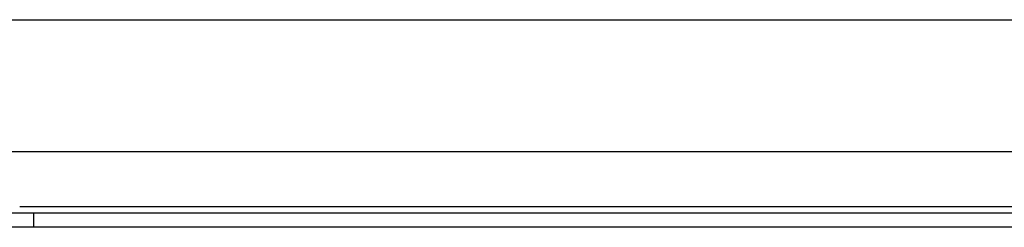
# Model space of a CAD drawing. Header units: inches. Extents: x 15 to 513, y 46 to 241.
# Tile 124 of 256: x 75.211 to 79.873, y 131.16 to 132.143. Entities that reach past the tile are written whole.
import ezdxf

# ---------------------------------------------------------------- set-up
doc = ezdxf.new("R2010")
doc.units = ezdxf.units.IN
doc.header["$MEASUREMENT"] = 0
doc.layers.add('Visible Edges(ANSI)', color=7, linetype='Continuous', lineweight=25)
doc.layers.add('Visible Tangent Edges(ANSI)', color=7, linetype='Continuous', lineweight=25)

msp = doc.modelspace()

# ---------------------------------------------------------------- linework, layer by layer
at = {"layer": 'Visible Edges(ANSI)'}
for p, q in [((70.3676, 132.1428), (122.3036, 132.1428)), ((87.5302, 131.5178), (74.939, 131.5178)), ((74.9651, 131.2278), (75.2771, 131.2278)), ((75.2771, 131.2278), (87.1921, 131.2278)), ((75.2771, 131.1598), (74.9651, 131.1598)), ((87.1921, 131.1598), (75.2771, 131.1598))]:
    msp.add_line(p, q, dxfattribs=at)
at = {"layer": 'Visible Tangent Edges(ANSI)'}
for p, q in [((75.2107, 131.2588), (87.2586, 131.2588)), ((75.2771, 131.1598), (75.2771, 131.2278))]:
    msp.add_line(p, q, dxfattribs=at)

doc.saveas('drawing.dxf')
